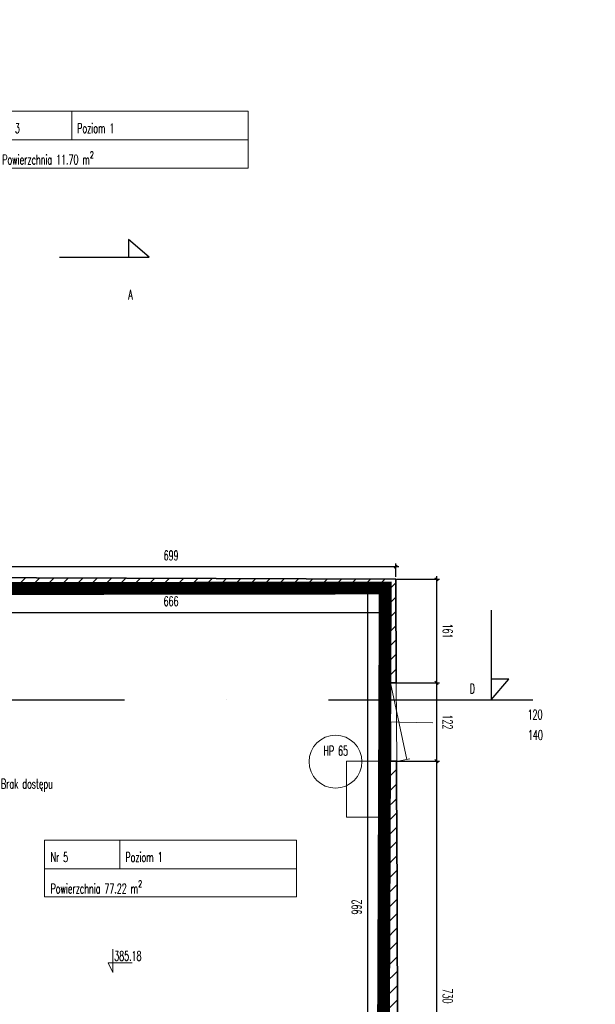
# Model space of a CAD drawing. Header units: millimetres. Extents: x 19887 to 192597, y -14203 to 39042.
# Tile 223 of 256: x 69708 to 70604, y -8484 to -6954. Entities that reach past the tile are written whole.
import ezdxf

# ---------------------------------------------------------------- set-up
doc = ezdxf.new("R2010")
doc.units = ezdxf.units.MM
for name, pattern in [('ACAD_ISO03W100', [30, 12, -18]), ('DASHED2', [9.525, 6.35, -3.175]), ('KRESKAKROPKA', [25.4, 12.7, -6.35, 0, -6.35])]:
    doc.linetypes.add(name, pattern=pattern)
doc.layers.get('Defpoints').update_dxf_attribs({"color": 4})
for name, color, linetype in [('A_DBA-RAMKI', 6, 'Continuous'), ('Opis', 252, 'Continuous'), ('Osie przekroj', 252, 'Continuous'), ('Sufit podwieszany', 252, 'Continuous'), ('Wymiarowanie', 3, 'Continuous'), ('Wypełnienie', 252, 'Continuous')]:
    doc.layers.add(name, color=color, linetype=linetype)
for name, color, linetype, lineweight in [('Basen_rzut_poziom_1_obrys', 252, 'Continuous', 35), ('koty wysokościowe', 252, 'Continuous', 0), ('Okna', 252, 'Continuous', 5), ('Schody', 252, 'Continuous', 5), ('Tabela', 1, 'Continuous', 0)]:
    doc.layers.add(name, color=color, linetype=linetype, lineweight=lineweight)
doc.styles.add('ROMANS', font='romans.shx', dxfattribs={"width": 0.6})
doc.styles.get("Standard").update_dxf_attribs({"font": 'arial.ttf'})
doc.dimstyles.new('000001FB70622F18', dxfattribs={"dimtxt": 20, "dimasz": 5, "dimexe": 5, "dimexo": 1, "dimgap": 20, "dimtad": 1, "dimtoh": 1, "dimdec": 0, "dimtxsty": 'Standard', "dimblk": 'OBLIQUE', "dimcen": 0, "dimdle": 5, "dimclrd": 252, "dimclre": 252, "dimclrt": 252, "dimadec": 0, "dimazin": 0, "dimtfac": 1, "dimtdec": 0, "dimtmove": 0, "dimatfit": 3, "dimldrblk": 'OBLIQUE', "dimfxl": 150, "dimfxlon": 1, "dimlwd": 25, "dimlwe": 25, "dimarcsym": 1})
pattern_1 = [(45, (3252.028, -2175.285), (-11.22532, 11.22532), [])]

# ---------------------------------------------------------------- blocks, each defined once
blk = doc.blocks.new('_Oblique')
at = {"color": 0, "linetype": 'ByBlock', "lineweight": -2}
blk.add_line((-0.5, -0.5), (0.5, 0.5), dxfattribs=at)
blk = doc.blocks.new('*D633')
at = {"layer": 'Defpoints', "color": 0}
for p in [(3756, -3077.1), (4422.2, -3077.1), (4422.2, -3115.2)]:
    blk.add_point(p, dxfattribs=at)
at = {"layer": 'Wymiarowanie', "color": 252, "linetype": 'Continuous', "lineweight": 25}
for p, q in [((3756, -3078.1), (3756, -3120.2)), ((4422.2, -3078.1), (4422.2, -3120.2)), ((3751, -3115.2), (4427.2, -3115.2))]:
    blk.add_line(p, q, dxfattribs=at)
at = {"layer": 'Wymiarowanie', "color": 252, "linetype": 'ByBlock', "lineweight": 25, "xscale": 5, "yscale": 5, "zscale": 5, "rotation": 180}
blk.add_blockref('_Oblique', (3756, -3115.2), dxfattribs=at)
at = {"layer": 'Wymiarowanie', "color": 252, "linetype": 'ByBlock', "lineweight": 25, "xscale": 5, "yscale": 5, "zscale": 5}
blk.add_blockref('_Oblique', (4422.2, -3115.2), dxfattribs=at)
at = {"layer": 'Wymiarowanie', "color": 252, "insert": (4089.1, -3097.7), "char_height": 15, "attachment_point": 5, "style": 'ROMANS'}
blk.add_mtext('666', dxfattribs=at)
blk = doc.blocks.new('*D794')
at = {"layer": 'Defpoints', "color": 0}
for p in [(4438.5, -3044), (3739.9, -3060.8), (4438.5, -3060.8)]:
    blk.add_point(p, dxfattribs=at)
at = {"layer": 'Wymiarowanie', "color": 252, "linetype": 'Continuous', "lineweight": 25}
for p, q in [((3734.9, -3044), (4443.5, -3044)), ((3739.9, -3059.8), (3739.9, -3039)), ((4438.5, -3059.8), (4438.5, -3039))]:
    blk.add_line(p, q, dxfattribs=at)
at = {"layer": 'Wymiarowanie', "color": 252, "linetype": 'ByBlock', "lineweight": 25, "xscale": 5, "yscale": 5, "zscale": 5, "rotation": 180}
blk.add_blockref('_Oblique', (3739.9, -3044), dxfattribs=at)
at = {"layer": 'Wymiarowanie', "color": 252, "linetype": 'ByBlock', "lineweight": 25, "xscale": 5, "yscale": 5, "zscale": 5}
blk.add_blockref('_Oblique', (4438.5, -3044), dxfattribs=at)
at = {"layer": 'Wymiarowanie', "color": 252, "insert": (4089.2, -3026.5), "char_height": 15, "attachment_point": 5, "style": 'ROMANS'}
blk.add_mtext('699', dxfattribs=at)
blk = doc.blocks.new('*D618')
at = {"layer": 'Defpoints', "color": 0}
for p in [(4438.5, -3063.7), (4439.1, -3224.6), (4501.8, -3224.6)]:
    blk.add_point(p, dxfattribs=at)
at = {"layer": 'Wymiarowanie', "color": 252, "linetype": 'Continuous', "lineweight": 25}
for p, q in [((4501.8, -3058.7), (4501.8, -3229.6)), ((4439.5, -3063.7), (4506.8, -3063.7)), ((4440.1, -3224.6), (4506.8, -3224.6))]:
    blk.add_line(p, q, dxfattribs=at)
at = {"layer": 'Wymiarowanie', "color": 252, "linetype": 'ByBlock', "lineweight": 25, "xscale": 5, "yscale": 5, "zscale": 5}
for p, rotation in [((4501.8, -3063.7), 90), ((4501.8, -3224.6), 270)]:
    blk.add_blockref('_Oblique', p, dxfattribs=dict(at, rotation=rotation))
at = {"layer": 'Wymiarowanie', "color": 252, "insert": (4519.3, -3144.2), "char_height": 15, "attachment_point": 5, "rotation": 270, "style": 'ROMANS'}
blk.add_mtext('161', dxfattribs=at)
blk = doc.blocks.new('*D796')
at = {"layer": 'Defpoints', "color": 0}
for p in [(4439.1, -3224.6), (4440, -3346.3), (4501.8, -3346.3)]:
    blk.add_point(p, dxfattribs=at)
at = {"layer": 'Wymiarowanie', "color": 252, "linetype": 'Continuous', "lineweight": 25}
for p, q in [((4440.1, -3224.6), (4506.8, -3224.6)), ((4501.8, -3219.6), (4501.8, -3351.3)), ((4441, -3346.3), (4506.8, -3346.3))]:
    blk.add_line(p, q, dxfattribs=at)
at = {"layer": 'Wymiarowanie', "color": 252, "linetype": 'ByBlock', "lineweight": 25, "xscale": 5, "yscale": 5, "zscale": 5}
for p, rotation in [((4501.8, -3224.6), 90), ((4501.8, -3346.3), 270)]:
    blk.add_blockref('_Oblique', p, dxfattribs=dict(at, rotation=rotation))
at = {"layer": 'Wymiarowanie', "color": 252, "insert": (4519.3, -3285.4), "char_height": 15, "attachment_point": 5, "rotation": 270, "style": 'ROMANS'}
blk.add_mtext('122', dxfattribs=at)
blk = doc.blocks.new('*D795')
at = {"layer": 'Defpoints', "color": 0}
for p in [(4440, -3346.3), (4442.7, -4076.4), (4501.8, -4076.4)]:
    blk.add_point(p, dxfattribs=at)
at = {"layer": 'Wymiarowanie', "color": 252, "linetype": 'Continuous', "lineweight": 25}
for p, q in [((4441, -3346.3), (4506.8, -3346.3)), ((4501.8, -3341.3), (4501.8, -4081.4)), ((4443.7, -4076.4), (4506.8, -4076.4))]:
    blk.add_line(p, q, dxfattribs=at)
at = {"layer": 'Wymiarowanie', "color": 252, "linetype": 'ByBlock', "lineweight": 25, "xscale": 5, "yscale": 5, "zscale": 5}
for p, rotation in [((4501.8, -3346.3), 90), ((4501.8, -4076.4), 270)]:
    blk.add_blockref('_Oblique', p, dxfattribs=dict(at, rotation=rotation))
at = {"layer": 'Wymiarowanie', "color": 252, "insert": (4519.3, -3711.3), "char_height": 15, "attachment_point": 5, "rotation": 270, "style": 'ROMANS'}
blk.add_mtext('730', dxfattribs=at)
blk = doc.blocks.new('*D806')
at = {"layer": 'Defpoints', "color": 0}
for p in [(4395.1, -3077.1), (4422.2, -3077.1), (4419.3, -4068.9)]:
    blk.add_point(p, dxfattribs=at)
at = {"layer": 'Wymiarowanie', "color": 252, "linetype": 'Continuous', "lineweight": 25}
for p, q in [((4395.1, -4073.9), (4395.1, -3072.1)), ((4421.2, -3077.1), (4390.1, -3077.1)), ((4418.3, -4068.9), (4390.1, -4068.9))]:
    blk.add_line(p, q, dxfattribs=at)
at = {"layer": 'Wymiarowanie', "color": 252, "linetype": 'ByBlock', "lineweight": 25, "xscale": 5, "yscale": 5, "zscale": 5}
for p, rotation in [((4395.1, -3077.1), 90), ((4395.1, -4068.9), 270)]:
    blk.add_blockref('_Oblique', p, dxfattribs=dict(at, rotation=rotation))
at = {"layer": 'Wymiarowanie', "color": 252, "insert": (4377.6, -3573), "char_height": 15, "attachment_point": 5, "rotation": 90, "style": 'ROMANS'}
blk.add_mtext('992', dxfattribs=at)
blk = doc.blocks.new('*D985')
at = {"layer": 'Defpoints', "color": 0}
for p in [(-1121.1, 124.6), (4438.5, -3063.7), (-1121.1, -3458.5)]:
    blk.add_point(p, dxfattribs=at)
at = {"layer": 'Wymiarowanie', "color": 252, "linetype": 'Continuous', "lineweight": 25}
for p, q in [((4443.5, 124.6), (-1126.1, 124.6)), ((-1121.1, -25.4), (-1121.1, 129.6)), ((4438.5, -25.4), (4438.5, 129.6))]:
    blk.add_line(p, q, dxfattribs=at)
at = {"layer": 'Wymiarowanie', "color": 252, "linetype": 'ByBlock', "lineweight": 25, "xscale": 5, "yscale": 5, "zscale": 5, "rotation": 180}
blk.add_blockref('_Oblique', (-1121.1, 124.6), dxfattribs=at)
at = {"layer": 'Wymiarowanie', "color": 252, "linetype": 'ByBlock', "lineweight": 25, "xscale": 5, "yscale": 5, "zscale": 5}
blk.add_blockref('_Oblique', (4438.5, 124.6), dxfattribs=at)
at = {"layer": 'Wymiarowanie', "color": 252, "insert": (1658.7, 142.1), "char_height": 15, "attachment_point": 5, "style": 'ROMANS'}
blk.add_mtext('5560', dxfattribs=at)
blk = doc.blocks.new('G$CF5E15B28')
at = {"layer": 'Wypełnienie'}
h = blk.add_hatch(dxfattribs=at)
h.set_pattern_fill('ANSI31', color=253, scale=5, angle=90)
h.set_pattern_definition(pattern_1)
h.paths.add_polyline_path([(3756, -3077.1), (4422.2, -3077.1), (4422.2, -3224.6), (4439.1, -3224.6), (4438.5, -3063.7), (3739.9, -3060.8), (3739.5, -2516.8), (3385.1, -2194), (3359.1, -2222.5), (3553.1, -2397), (3467.3, -2490.8), (3467.3, -2520.2), (3483.7, -2520.2), (3483.7, -2497.4), (3563.1, -2407), (3729.4, -2554), (3727, -3062.3), (3613.3, -3062.3), (3613.3, -3077.1), (3727.8, -3077.1), (3726.6, -3209.5), (3756, -3209.5)])
h = blk.add_hatch(dxfattribs=at)
h.set_pattern_fill('ANSI31', color=253, scale=5, angle=90)
h.set_pattern_definition(pattern_1)
h.paths.add_polyline_path([(3783, -4364.1), (3722, -4365), (3722.2, -4380.3), (3691.1, -4380.3), (3691.1, -4397.2), (3676.9, -4397.2), (3676.9, -4415.9), (3673.6, -4415.9), (3673.6, -4425.5), (3723, -4425.2), (3723, -4441), (3743.8, -4440.7), (3750.4, -4440.7), (3750.4, -4432.9), (3752.1, -4432.9), (3752.1, -4426.3), (4032.2, -4426.8), (4032.2, -4400.6), (4003.5, -4400.6), (4008.7, -4088.1), (4419.7, -4094.9), (4423.8, -4345.4), (4423.8, -4426.5), (4439.7, -4426.7), (4439.5, -4415.4), (4443.1, -4415.3), (4442.8, -4410.4), (4444.6, -4410.3), (4444, -4327.4), (4446.5, -4327.2), (4446.7, -4123.1), (4447.2, -4076.4), (4442.7, -4076.4), (4441.2, -3705.8), (4440.8, -3548.6), (4440.3, -3464.1), (4439.9, -3380.4), (4440, -3346.3), (4422.2, -3346.3), (4422.2, -3559.5), (4420.7, -3920.9), (4419.3, -4068.9), (3980.1, -4061.7), (3977.4, -4400.6), (3782.4, -4399.3)])
at = {"layer": 'Basen_rzut_poziom_1_obrys', "color": 253, "elevation": 0}
for points in [[(3739.9, -3060.8), (4438.5, -3063.7), (4439.1, -3224.6)], [(3756, -3077.1), (4422.2, -3077.1)], [(4422.2, -3224.6), (4422.2, -3077.1)], [(4422.2, -3224.6), (4439.1, -3224.6)], [(4422.2, -3346.3), (4422.2, -3772.8), (4419.3, -4068.9)], [(4422.2, -3346.3), (4440, -3346.3)], [(4439.7, -4426.7), (4439.5, -4415.4), (4443.1, -4415.3), (4442.8, -4410.4), (4444.6, -4410.3), (4444, -4327.4), (4446.5, -4327.2), (4446.7, -4123.1), (4447.2, -4076.4), (4442.7, -4076.4), (4442.7, -4046.8), (4442.4, -3992.8), (4442.1, -3938.5), (4441.9, -3875.8), (4441.9, -3824.6), (4441.4, -3772.4), (4441.2, -3705.8), (4441, -3623.4), (4440.8, -3548.6), (4440.3, -3464.1), (4439.9, -3380.4), (4439.9, -3346.3)]]:
    blk.add_lwpolyline(points, dxfattribs=at)
at = {"layer": 'koty wysokościowe', "color": 253, "elevation": 0}
for points in [[(3998.8, -3638.5), (3998.8, -3674.8)], [(3991.3, -3659.8), (3998.8, -3659.8)], [(3998.8, -3674.8), (3991.3, -3659.8)], [(3998.8, -3659.8), (4028.8, -3659.8)]]:
    blk.add_lwpolyline(points, dxfattribs=at)
at = {"layer": 'Okna', "color": 253, "elevation": 0}
for points in [[(4422.2, -3346.3), (4422.2, -3346.3), (4422.2, -3224.6), (4422.2, -3224.6)], [(4430.6, -3224.6), (4431.1, -3346.3)], [(4430.6, -3224.6), (4455.6, -3343.7)], [(4440, -3346.3), (4439.1, -3224.6)], [(4419.5, -3285.4), (4496, -3286.8)]]:
    blk.add_lwpolyline(points, dxfattribs=at)
at = {"layer": 'Okna', "color": 253}
blk.add_circle((4344.8, -3347.1, 0), 41.1, dxfattribs=at)
blk.add_arc((4432.7, -3250.7, 0), 95.9, 274.3348, 286.8068, dxfattribs=at)
at = {"layer": 'Osie przekroj', "color": 253}
for p, q in [((4055, -2563.3, 0), (4023.1, -2535.8, 0)), ((4023.1, -2535.8, 0), (4023.1, -2563.3, 0)), ((3915.7, -2563.3, 0), (4055, -2563.3, 0)), ((4587, -3111.5, 0), (4587, -3250.8, 0)), ((4587, -3250.8, 0), (4614.6, -3219, 0)), ((4614.6, -3219, 0), (4587, -3219, 0))]:
    blk.add_line(p, q, dxfattribs=at)
at = {"layer": 'Osie przekroj', "color": 253, "linetype": 'KRESKAKROPKA', "ltscale": 25, "elevation": 0}
blk.add_lwpolyline([(-1381.7, -3250.8), (4673.8, -3250.8)], dxfattribs=at)
at = {"layer": 'Schody', "color": 253, "elevation": 0}
blk.add_lwpolyline([(4422.2, -3346.3), (4362.2, -3346.3), (4362.2, -3433.3), (4422.2, -3433.3)], dxfattribs=at)
at = {"layer": 'Sufit podwieszany', "color": 253, "linetype": 'ACAD_ISO03W100', "ltscale": 5, "elevation": 0}
for points in [[(3761, -3082.1), (4417.2, -3082.1)], [(4417.2, -3082.1), (4417.2, -3772.8), (4414.3, -4063.9)]]:
    blk.add_lwpolyline(points, dxfattribs=at)
at = {"layer": 'Tabela', "color": 253, "elevation": 0}
for points in [[(3817, -2336.4), (4209, -2336.4), (4209, -2424.5), (3817, -2424.5)], [(3892.1, -3469.3), (4284, -3469.3), (4284, -3557.4), (3892.1, -3557.4)]]:
    blk.add_lwpolyline(points, close=True, dxfattribs=at)
for points in [[(3934.6, -2336.4), (3934.6, -2380.5)], [(3817, -2380.5), (4209, -2380.5)], [(4009.6, -3469.3), (4009.6, -3513.4)], [(3892.1, -3513.4), (4284, -3513.4)]]:
    blk.add_lwpolyline(points, dxfattribs=at)
at = {"layer": 'koty wysokościowe', "color": 253, "insert": (4000.7, -3641.4, 0), "char_height": 15, "width": 21553.284, "attachment_point": 1, "style": 'ROMANS'}
blk.add_mtext('385.18', dxfattribs=at)
at = {"layer": 'Okna', "color": 253, "char_height": 15, "style": 'ROMANS'}
for s, insert, width, attachment_point in [('120', (4666.8, -3266.5, 0), 190.296, 3), ('140', (4667.3, -3298.2, 0), 190.296, 3), ('HP 65', (4326.1, -3322.7, 0), 157.291, 1)]:
    blk.add_mtext(s, dxfattribs=dict(at, insert=insert, width=width, attachment_point=attachment_point))
at = {"layer": 'Opis', "color": 253, "insert": (3824.6, -3374, 0), "char_height": 15, "width": 924.307, "attachment_point": 1, "style": 'ROMANS'}
blk.add_mtext('Brak dostępu', dxfattribs=at)
at = {"layer": 'Osie przekroj', "color": 253, "char_height": 15, "width": 461.798, "attachment_point": 1, "style": 'ROMANS'}
for s, insert in [('A', (4022.6, -2613.7, 0)), ('D', (4553.6, -3226.1, 0))]:
    blk.add_mtext(s, dxfattribs=dict(at, insert=insert))
at = {"layer": 'Tabela', "color": 253, "char_height": 15, "width": 61580.813, "attachment_point": 1, "style": 'ROMANS'}
for s, insert in [('Nr 3', (3826.6, -2355.1, 0)), ('Poziom 1', (3943.1, -2355.1, 0)), ('\\A1;Powierzchnia 11.70 m{\\H0.7x;\\S2^ ;}', (3826.6, -2398.8, 0)), ('Nr 5', (3901.7, -3488, 0)), ('Poziom 1', (4018.1, -3488, 0)), ('\\A1;Powierzchnia 77.22 m{\\H0.7x;\\S2^ ;}', (3901.7, -3531.7, 0))]:
    blk.add_mtext(s, dxfattribs=dict(at, insert=insert))
at = {"layer": 'Wymiarowanie', "color": 253}
for base, p1, p2, angle, override, picture, middle in [((-1121.1, 124.6, 0), (4438.5, -3063.7, 0), (-1121.1, -3458.5, 0), 0, {"dimtxt": 15, "dimgap": 10, "dimtxsty": 'ROMANS'}, '*D985', (1658.7, 142.1, 0)), ((4438.5, -3044, 0), (3739.9, -3060.8, 0), (4438.5, -3060.8, 0), 0, {"dimtxt": 15, "dimgap": 10, "dimtxsty": 'ROMANS'}, '*D794', (4089.2, -3026.5, 0)), ((4501.8, -3224.6, 0), (4438.5, -3063.7, 0), (4439.1, -3224.6, 0), 90, {"dimtxt": 15, "dimgap": 10, "dimtad": 2, "dimtxsty": 'ROMANS'}, '*D618', (4519.3, -3144.2, 0)), ((4395.1, -3077.1, 0), (4419.3, -4068.9, 0), (4422.2, -3077.1, 0), 90, {"dimtxt": 15, "dimgap": 10, "dimtxsty": 'ROMANS'}, '*D806', (4377.6, -3573, 0)), ((4422.2, -3115.2, 0), (3756, -3077.1, 0), (4422.2, -3077.1, 0), 0, {"dimtxt": 15, "dimgap": 10, "dimtxsty": 'ROMANS'}, '*D633', (4089.1, -3097.7, 0)), ((4501.8, -3346.3, 0), (4439.1, -3224.6, 0), (4440, -3346.3, 0), 90, {"dimtxt": 15, "dimgap": 10, "dimtad": 2, "dimtxsty": 'ROMANS', "dimtmove": 1}, '*D796', (4519.3, -3285.4, 0)), ((4501.8, -4076.4, 0), (4440, -3346.3, 0), (4442.7, -4076.4, 0), 90, {"dimtxt": 15, "dimgap": 10, "dimtad": 2, "dimtxsty": 'ROMANS', "dimtmove": 1}, '*D795', (4519.3, -3711.3, 0))]:
    dim = blk.add_linear_dim(base=base, p1=p1, p2=p2, angle=angle, dimstyle='000001FB70622F18', override=override, dxfattribs=at)
    dim.commit()
    dim.dimension.update_dxf_attribs({"geometry": picture, "text_midpoint": middle})

msp = doc.modelspace()

# ---------------------------------------------------------------- linework, layer by layer
at = {"layer": 'A_DBA-RAMKI', "color": 210, "linetype": 'DASHED2', "ltscale": 10, "elevation": 0}
msp.add_lwpolyline([(69582.6, -7838.4, 20, 20, 0), (70277, -7837.4, 20, 20, 0), (70273.1, -8829.2, 20, 20, 0), (69833.9, -8821.9, 20, 20, 0), (69831.2, -9160.8, 20, 20, 0), (69578.3, -9159.5, 20, 20, 0)], format="xyseb", dxfattribs=at)

# ---------------------------------------------------------------- block references
msp.add_blockref('G$CF5E15B28', (65854.8, -4760.2, 0))

doc.saveas('drawing.dxf')
